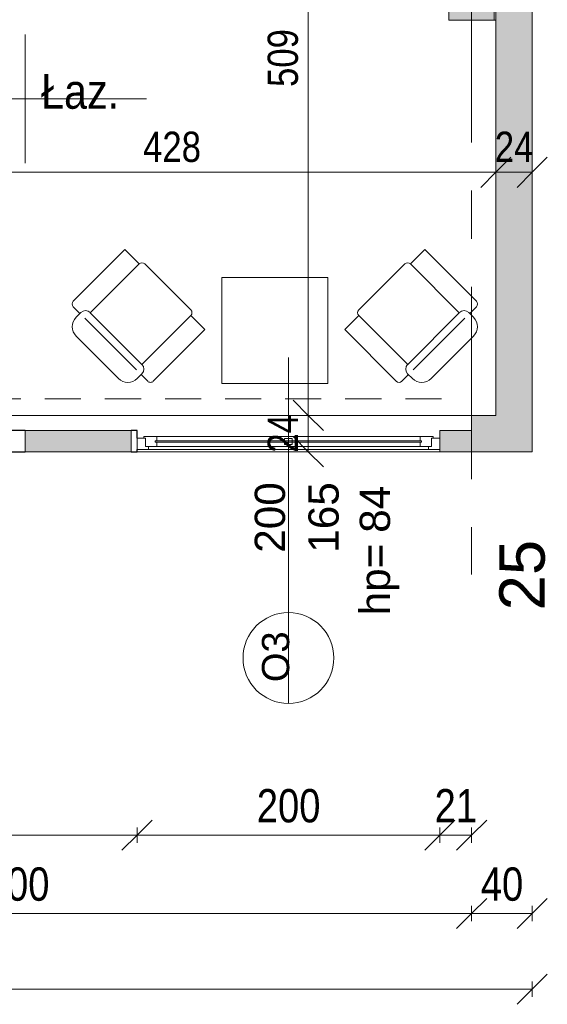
# Model space of a CAD drawing. Header units: centimetres. Extents: x -1631 to 21770, y -8842 to 3590.
# Tile 71 of 87: x 889 to 1237, y -257 to 394. Entities that reach past the tile are written whole.
import ezdxf

# ---------------------------------------------------------------- set-up
doc = ezdxf.new("R2010")
doc.units = ezdxf.units.CM
doc.linetypes.add('Oś', pattern=[222.25, 127, -31.75, 31.75, -31.75])
doc.linetypes.add('Ponad', pattern=[39.688, 23.813, -15.875])
for name, color, linetype, lineweight in [('A-ANNO-DIMS', 211, 'Continuous', 13), ('A-ANNO-DIMS-100', 211, 'Continuous', 13), ('A-AREA-IDEN', 2, 'Continuous', 13), ('A-FLOR-OVHD', 1, 'Ponad', 9), ('A-GLAZ', 151, 'Continuous', 13), ('A-GLAZ-IDEN', 152, 'Continuous', 13), ('A-WALL', 113, 'Continuous', 13), ('A-WALL-PATT', 111, 'Continuous', 13), ('I-FURN', 30, 'Continuous', 9), ('S-COLS', 52, 'Continuous', 13), ('S-GRID', 1, 'Continuous', 13), ('S-GRID-IDEN', 1, 'Continuous', 13)]:
    doc.layers.add(name, color=color, linetype=linetype, lineweight=lineweight)
doc.styles.add('Arial Narrow_1', font='ARIALN.TTF', dxfattribs={"height": 22})
doc.styles.add('Arial Narrow_5', font='ARIALN.TTF', dxfattribs={"height": 20})
doc.styles.add('Arial_10', font='arial.ttf', dxfattribs={"height": 20})
doc.styles.add('Arial_11', font='arial.ttf', dxfattribs={"width": 0.85, "height": 23})
doc.styles.add('Arial_13', font='arial.ttf', dxfattribs={"height": 0.2})
doc.styles.add('Arial_7', font='arial.ttf', dxfattribs={"height": 30})
doc.styles.add('Arial_8', font='arial.ttf', dxfattribs={"height": 18})
doc.dimstyles.new('Diagonal_1_100__0_1_', dxfattribs={"dimscale": 30.48, "dimtxt": 22.515481, "dimasz": 0.656168, "dimexe": 0.164042, "dimexo": 0.0625, "dimgap": 0.065617, "dimtad": 1, "dimdec": 1, "dimrnd": 0.1, "dimdsep": 46, "dimtxsty": 'Arial Narrow_1', "dimblk1": 'OBLIQUE', "dimblk2": 'OBLIQUE', "dimsah": 1, "dimcen": 0.09, "dimazin": 0, "dimtfac": 1, "dimtdec": 4, "dimtix": 1, "dimtmove": 0, "dimatfit": 3, "dimfxl": 0, "dimtvp": 1, "dimtolj": 1, "dimtzin": 0, "dimarcsym": 0})
doc.dimstyles.new('Diagonal_1_100__0__wewnętrzne_1', dxfattribs={"dimscale": 30.48, "dimtxt": 20.468619, "dimasz": 0.656168, "dimexe": 0.164042, "dimexo": 0.0625, "dimgap": 0.032808, "dimtad": 1, "dimdec": 0, "dimdsep": 46, "dimtxsty": 'Arial Narrow_5', "dimblk1": 'OBLIQUE', "dimblk2": 'OBLIQUE', "dimsah": 1, "dimcen": 0.09, "dimazin": 0, "dimtfac": 1, "dimtdec": 4, "dimtix": 1, "dimtmove": 0, "dimatfit": 3, "dimfxl": 0, "dimtvp": 1, "dimtolj": 1, "dimtzin": 0, "dimarcsym": 0})
doc.dimstyles.new('Diagonal_1_100__0__wewnętrzne_2', dxfattribs={"dimscale": 30.48, "dimtxt": 20.468619, "dimasz": 0.656168, "dimexe": 0.164042, "dimexo": 0.0625, "dimgap": 0.032808, "dimtad": 1, "dimdec": 0, "dimdsep": 46, "dimtxsty": 'Arial Narrow_5', "dimblk1": 'OBLIQUE', "dimblk2": 'OBLIQUE', "dimsah": 1, "dimcen": 0.09, "dimazin": 0, "dimtfac": 1, "dimtdec": 4, "dimtix": 1, "dimtmove": 2, "dimatfit": 3, "dimfxl": 0, "dimtvp": 1, "dimtolj": 1, "dimtzin": 0, "dimarcsym": 0})

# ---------------------------------------------------------------- blocks, each defined once
blk = doc.blocks.new('M_Concrete-Square-Column - 300 x 300mm-1794509-5_piętro III __10_50 m_ - stan projektowany')
at = {"layer": 'S-COLS', "lineweight": 9}
blk.add_hatch(color=254, dxfattribs=at).paths.add_polyline_path([(15, -15), (15, 15), (-15, 15), (-15, -15)], flags=0)
for p, q in [((15, 15), (-15, 15)), ((-15, 15), (-15, -15)), ((15, -15), (15, 15)), ((-15, -15), (15, -15))]:
    blk.add_line(p, q, dxfattribs=at)
blk = doc.blocks.new('Blat - Blat-1285693-5_piętro III __10_50 m_ - stan projektowany')
at = {"layer": 'I-FURN'}
for p, q in [((0, 70), (0, 0)), ((70, 70), (0, 70)), ((70, 0), (70, 70)), ((0, 0), (70, 0))]:
    blk.add_line(p, q, dxfattribs=at)
blk = doc.blocks.new('fotel - kanapa-2455244-5_piętro III __10_50 m_ - stan projektowany')
at = {"layer": 'I-FURN'}
for p, q in [((-43.88, 33.89), (-4.28, 33.89)), ((-52.65, 21.53), (-58.79, 21.53)), ((-52.65, 20.72), (-52.65, 25.11)), ((-48.26, 21.53), (0, 21.53)), ((4.5, 25.11), (4.5, 20.72)), ((4.59, 21.53), (10.73, 21.53)), ((-61.42, -29.29), (-61.42, 18.9)), ((-48.26, 16.34), (-48.26, -29.29)), ((0, 16.34), (-48.26, 16.34)), ((0, 16.34), (0, -29.29)), ((13.36, 18.9), (13.36, -29.29)), ((-48.26, -29.29), (-61.42, -29.29)), ((-2.63, -31.93), (-45.63, -31.93)), ((13.36, -29.29), (0, -29.29))]:
    blk.add_line(p, q, dxfattribs=at)
for centre, radius, start, end in [((-43.88, 25.11), 8.77, 90, 180), ((-4.28, 25.11), 8.77, 0, 90), ((-58.79, 18.9), 2.63, 90, 180), ((-48.26, 20.72), 4.39, 180, 270), ((0.11, 20.72), 4.39, 270, 360), ((10.73, 18.9), 2.63, 360, 90), ((-45.63, -29.29), 2.63, 180, 270), ((-2.63, -29.29), 2.63, 270, 0)]:
    blk.add_arc(centre, radius, start, end, dxfattribs=at)
blk = doc.blocks.new('fotel - kanapa-2455383-5_piętro III __10_50 m_ - stan projektowany')
at = {"layer": 'I-FURN'}
for p, q in [((-61.42, 29.29), (-61.42, -18.9)), ((-48.26, 29.29), (-61.42, 29.29)), ((-48.26, -16.34), (-48.26, 29.29)), ((-2.63, 31.93), (-45.63, 31.93)), ((0, -16.34), (0, 29.29)), ((13.36, 29.29), (0, 29.29)), ((13.36, -18.9), (13.36, 29.29)), ((0, -16.34), (-48.26, -16.34)), ((-52.65, -21.53), (-58.79, -21.53)), ((-52.65, -20.72), (-52.65, -25.11)), ((-48.26, -21.53), (0, -21.53)), ((4.5, -25.11), (4.5, -20.72)), ((4.59, -21.53), (10.73, -21.53)), ((-43.88, -33.89), (-4.28, -33.89))]:
    blk.add_line(p, q, dxfattribs=at)
for centre, radius, start, end in [((-45.63, 29.29), 2.63, 90, 180), ((-2.63, 29.29), 2.63, 360, 90), ((-58.79, -18.9), 2.63, 180, 270), ((-48.26, -20.72), 4.39, 90, 180), ((0.11, -20.72), 4.39, 0, 90), ((10.73, -18.9), 2.63, 270, 0), ((-43.88, -25.11), 8.77, 180, 270), ((-4.28, -25.11), 8.77, 270, 360)]:
    blk.add_arc(centre, radius, start, end, dxfattribs=at)
blk = doc.blocks.new('Okno - automatyczna etykieta - 200x165 _projektowane_-2623157-5_piętro III __10_50 m_ - stan projektowany')
at = {"layer": 'A-GLAZ'}
for p, q in [((-92.5, 5.5), (-100, 5.5)), ((-100, 5.5), (-100, -2)), ((-100, 5.5), (100, 5.5)), ((-87, 3.5), (-94.5, 3.5)), ((-94.5, 3.5), (-94.5, -2)), ((-94.5, -2), (-94.5, 3.5)), ((-94.5, 3.5), (-92.5, 3.5)), ((-92.5, 3.5), (-92.5, 5.5)), ((92.5, 5.5), (-92.5, 5.5)), ((88, 0.75), (-88, 0.75)), ((-88, 0.75), (-88, -0.25)), ((-88, -0.25), (-88, 0.75)), ((-88, 0.75), (-87, 0.75)), ((-87, 0.75), (-87, 3.5)), ((87, 3.5), (-87, 3.5)), ((2.5, 2.25), (-2.5, 2.25)), ((-2.5, 2.25), (-2.5, -1.75)), ((2.5, -1.75), (2.5, 2.25)), ((94.5, 3.5), (87, 3.5)), ((87, 3.5), (87, 0.75)), ((87, 0.75), (88, 0.75)), ((88, -0.25), (88, 0.75)), ((88, 0.75), (88, -0.25)), ((100, 5.5), (92.5, 5.5)), ((92.5, 5.5), (92.5, 3.5)), ((92.5, 3.5), (94.5, 3.5)), ((94.5, -2), (94.5, 3.5)), ((94.5, 3.5), (94.5, -2)), ((100, -2), (100, 5.5)), ((-100, -2), (-94.5, -2)), ((-94.5, -2), (-95.5, -2)), ((-95.5, -2), (-95.5, -3)), ((-95.5, -3), (-87, -3)), ((-88, -0.25), (88, -0.25)), ((-87, -0.25), (-88, -0.25)), ((-87, -3), (-87, -0.25)), ((87, -3), (-87, -3)), ((-2.5, -1.75), (2.5, -1.75)), ((87, -0.25), (87, -3)), ((88, -0.25), (87, -0.25)), ((87, -3), (95.5, -3)), ((95.5, -2), (94.5, -2)), ((94.5, -2), (100, -2)), ((95.5, -3), (95.5, -2))]:
    blk.add_line(p, q, dxfattribs=at)
blk = doc.blocks.new('DIMBLOCK1-5_piętro III __10_50 m_ - stan projektowany')
at = {"layer": 'A-ANNO-DIMS-100', "transparency": 16777216}
for p, q in [((-1252.62, -246.77), (-1242.62, -236.77)), ((1227.38, -246.77), (1237.38, -236.77)), ((-1252.62, -246.77), (-1262.62, -256.77)), ((-1252.62, -241.77), (-1252.62, -251.77)), ((-1252.62, -246.77), (-1252.62, -241.77)), ((-1252.62, -246.77), (1227.38, -246.77)), ((1227.38, -246.77), (1217.38, -256.77)), ((1227.38, -241.77), (1227.38, -251.77)), ((1227.38, -246.77), (1227.38, -241.77))]:
    blk.add_line(p, q, dxfattribs=at)
at = {"layer": 'A-ANNO-DIMS-100', "color": 0, "transparency": 16777216, "insert": (-40.5, -216.33), "char_height": 22, "width": 66.9031, "attachment_point": 1, "line_spacing_factor": 0.974696, "style": 'Arial Narrow_1'}
blk.add_mtext('2480', dxfattribs=at)
blk = doc.blocks.new('_Oblique')
at = {"color": 0, "linetype": 'ByBlock', "lineweight": -2}
blk.add_line((-0.5, -0.5), (0.5, 0.5), dxfattribs=at)
blk = doc.blocks.new('DIMBLOCK2-5_piętro III __10_50 m_ - stan projektowany')
at = {"layer": 'A-ANNO-DIMS-100', "transparency": 16777216}
for p, q in [((1187.38, -196.77), (1197.38, -186.77)), ((1227.38, -196.77), (1237.38, -186.77)), ((1187.38, -191.77), (1187.38, -201.77)), ((1187.38, -196.77), (1187.38, -191.77)), ((1227.38, -191.77), (1227.38, -201.77)), ((1227.38, -196.77), (1227.38, -191.77)), ((1187.38, -196.77), (1177.38, -206.77)), ((1227.38, -196.77), (1187.38, -196.77)), ((1227.38, -196.77), (1217.38, -206.77))]:
    blk.add_line(p, q, dxfattribs=at)
at = {"layer": 'A-ANNO-DIMS-100', "color": 0, "transparency": 16777216, "insert": (1193.44, -166.33), "char_height": 22, "width": 33.4516, "attachment_point": 1, "line_spacing_factor": 0.974696, "style": 'Arial Narrow_1'}
blk.add_mtext('40', dxfattribs=at)
blk = doc.blocks.new('DIMBLOCK3-5_piętro III __10_50 m_ - stan projektowany')
at = {"layer": 'A-ANNO-DIMS-100', "transparency": 16777216}
for p, q in [((587.38, -196.77), (597.38, -186.77)), ((1187.38, -196.77), (1197.38, -186.77)), ((587.38, -191.77), (587.38, -201.77)), ((587.38, -196.77), (587.38, -191.77)), ((1187.38, -191.77), (1187.38, -201.77)), ((1187.38, -196.77), (1187.38, -191.77)), ((587.38, -196.77), (577.38, -206.77)), ((1187.38, -196.77), (587.38, -196.77)), ((1187.38, -196.77), (1177.38, -206.77))]:
    blk.add_line(p, q, dxfattribs=at)
at = {"layer": 'A-ANNO-DIMS-100', "color": 0, "transparency": 16777216, "insert": (866.47, -166.33), "char_height": 22, "width": 50.1774, "attachment_point": 1, "line_spacing_factor": 0.974696, "style": 'Arial Narrow_1'}
blk.add_mtext('600', dxfattribs=at)
blk = doc.blocks.new('DIMBLOCK57-5_piętro III __10_50 m_ - stan projektowany')
at = {"layer": 'A-ANNO-DIMS-100', "transparency": 16777216}
for p, q in [((1079.48, 132.33), (1069.48, 142.33)), ((1084.48, 132.33), (1074.48, 132.33)), ((1079.48, 108.33), (1079.48, 132.33)), ((1079.48, 132.33), (1089.48, 122.33)), ((1079.48, 132.33), (1084.48, 132.33)), ((1079.48, 108.33), (1069.48, 118.33)), ((1084.48, 108.33), (1074.48, 108.33)), ((1079.48, 108.33), (1089.48, 98.33)), ((1079.48, 108.33), (1084.48, 108.33))]:
    blk.add_line(p, q, dxfattribs=at)
at = {"layer": 'A-ANNO-DIMS-100', "color": 0, "transparency": 16777216, "insert": (1052.64, 107.65), "char_height": 20, "width": 30.4105, "attachment_point": 1, "rotation": 90, "line_spacing_factor": 0.974696, "style": 'Arial Narrow_5'}
blk.add_mtext('24', dxfattribs=at)
blk = doc.blocks.new('DIMBLOCK58-5_piętro III __10_50 m_ - stan projektowany')
at = {"layer": 'A-ANNO-DIMS-100', "transparency": 16777216}
for p, q in [((1079.48, 640.83), (1069.48, 650.83)), ((1074.48, 640.83), (1084.48, 640.83)), ((1079.48, 640.83), (1074.48, 640.83)), ((1079.48, 132.33), (1079.48, 640.83)), ((1079.48, 640.83), (1089.48, 630.83)), ((1079.48, 132.33), (1069.48, 142.33)), ((1084.48, 132.33), (1074.48, 132.33)), ((1079.48, 132.33), (1089.48, 122.33)), ((1079.48, 132.33), (1084.48, 132.33))]:
    blk.add_line(p, q, dxfattribs=at)
at = {"layer": 'A-ANNO-DIMS-100', "color": 0, "transparency": 16777216, "insert": (1052.64, 349.28), "char_height": 20, "width": 45.6158, "attachment_point": 1, "rotation": 90, "line_spacing_factor": 0.974696, "style": 'Arial Narrow_5'}
blk.add_mtext('509', dxfattribs=at)
blk = doc.blocks.new('METKA_POMIESZCZENIA2 - Rozbudowana krótka - bez ramki-2403173-5_piętro III __10_50 m_ - stan projektowany')
at = {"layer": 'A-AREA-IDEN'}
for p, q in [((0, 0.425), (0, 0)), ((0.0976, 0), (-0.8, 0)), ((-0.8, 0), (0.8, 0)), ((0, 0), (0, -0.425))]:
    blk.add_line(p, q, dxfattribs=at)
blk = doc.blocks.new('DIMBLOCK161-5_piętro III __10_50 m_ - stan projektowany')
at = {"layer": 'A-ANNO-DIMS-100', "transparency": 16777216}
for p, q in [((1203.38, 292.9), (1213.38, 302.9)), ((1227.38, 292.9), (1237.38, 302.9)), ((1203.38, 292.9), (1193.38, 282.9)), ((1203.38, 287.9), (1203.38, 297.9)), ((1227.38, 292.9), (1203.38, 292.9)), ((1203.38, 292.9), (1203.38, 287.9)), ((1227.38, 292.9), (1217.38, 282.9)), ((1227.38, 287.9), (1227.38, 297.9)), ((1227.38, 292.9), (1227.38, 287.9))]:
    blk.add_line(p, q, dxfattribs=at)
at = {"layer": 'A-ANNO-DIMS-100', "color": 0, "transparency": 16777216, "insert": (1202.71, 319.75), "char_height": 20, "width": 30.4105, "attachment_point": 1, "line_spacing_factor": 0.974696, "style": 'Arial Narrow_5'}
blk.add_mtext('24', dxfattribs=at)
blk = doc.blocks.new('DIMBLOCK162-5_piętro III __10_50 m_ - stan projektowany')
at = {"layer": 'A-ANNO-DIMS-100', "transparency": 16777216}
for p, q in [((775.38, 292.9), (785.38, 302.9)), ((1203.38, 292.9), (1213.38, 302.9)), ((775.38, 292.9), (765.38, 282.9)), ((775.38, 287.9), (775.38, 297.9)), ((1203.38, 292.9), (775.38, 292.9)), ((775.38, 292.9), (775.38, 287.9)), ((1203.38, 292.9), (1193.38, 282.9)), ((1203.38, 287.9), (1203.38, 297.9)), ((1203.38, 292.9), (1203.38, 287.9))]:
    blk.add_line(p, q, dxfattribs=at)
at = {"layer": 'A-ANNO-DIMS-100', "color": 0, "transparency": 16777216, "insert": (970.37, 319.75), "char_height": 20, "width": 45.6158, "attachment_point": 1, "line_spacing_factor": 0.974696, "style": 'Arial Narrow_5'}
blk.add_mtext('428', dxfattribs=at)
blk = doc.blocks.new('DIMBLOCK252-5_piętro III __10_50 m_ - stan projektowany')
at = {"layer": 'A-ANNO-DIMS-100', "transparency": 16777216}
for p, q in [((1166.38, -145.01), (1176.38, -135.01)), ((1187.38, -145.01), (1197.38, -135.01)), ((1166.38, -140.01), (1166.38, -150.01)), ((1166.38, -145.01), (1166.38, -140.01)), ((1187.38, -140.01), (1187.38, -150.01)), ((1187.38, -145.01), (1187.38, -140.01)), ((1166.38, -145.01), (1156.38, -155.01)), ((1187.38, -145.01), (1166.38, -145.01)), ((1187.38, -145.01), (1177.38, -155.01))]:
    blk.add_line(p, q, dxfattribs=at)
at = {"layer": 'A-ANNO-DIMS-100', "color": 0, "transparency": 16777216, "insert": (1162.94, -114.57), "char_height": 22, "width": 33.4516, "attachment_point": 1, "line_spacing_factor": 0.974696, "style": 'Arial Narrow_1'}
blk.add_mtext('21', dxfattribs=at)
blk = doc.blocks.new('DIMBLOCK253-5_piętro III __10_50 m_ - stan projektowany')
at = {"layer": 'A-ANNO-DIMS-100', "transparency": 16777216}
for p, q in [((966.38, -145.01), (976.38, -135.01)), ((1166.38, -145.01), (1176.38, -135.01)), ((966.38, -140.01), (966.38, -150.01)), ((966.38, -145.01), (966.38, -140.01)), ((1166.38, -140.01), (1166.38, -150.01)), ((1166.38, -145.01), (1166.38, -140.01)), ((966.38, -145.01), (956.38, -155.01)), ((1166.38, -145.01), (966.38, -145.01)), ((1166.38, -145.01), (1156.38, -155.01))]:
    blk.add_line(p, q, dxfattribs=at)
at = {"layer": 'A-ANNO-DIMS-100', "color": 0, "transparency": 16777216, "insert": (1045.47, -114.57), "char_height": 22, "width": 50.1774, "attachment_point": 1, "line_spacing_factor": 0.974696, "style": 'Arial Narrow_1'}
blk.add_mtext('200', dxfattribs=at)
blk = doc.blocks.new('DIMBLOCK254-5_piętro III __10_50 m_ - stan projektowany')
at = {"layer": 'A-ANNO-DIMS-100', "transparency": 16777216}
for p, q in [((487.38, -145.01), (497.38, -135.01)), ((966.38, -145.01), (976.38, -135.01)), ((487.38, -140.01), (487.38, -150.01)), ((487.38, -145.01), (487.38, -140.01)), ((966.38, -140.01), (966.38, -150.01)), ((966.38, -145.01), (966.38, -140.01)), ((487.38, -145.01), (477.38, -155.01)), ((966.38, -145.01), (487.38, -145.01)), ((966.38, -145.01), (956.38, -155.01))]:
    blk.add_line(p, q, dxfattribs=at)
at = {"layer": 'A-ANNO-DIMS-100', "color": 0, "transparency": 16777216, "insert": (705.97, -114.57), "char_height": 22, "width": 50.1774, "attachment_point": 1, "line_spacing_factor": 0.974696, "style": 'Arial Narrow_1'}
blk.add_mtext('479', dxfattribs=at)
blk = doc.blocks.new('Okno_LD_typ 100 - metka _ wys_parapetu-2491833-5_piętro III __10_50 m_ - stan projektowany')
at = {"layer": 'A-GLAZ-IDEN'}
blk.add_line((0, 1.8925), (0, -0.3919), dxfattribs=at)
blk.add_circle((0, -0.0919), 0.3, dxfattribs=at)
at = {"layer": 'A-GLAZ-IDEN', "insert": (0.4711, 0.6634), "char_height": 0.2, "width": 0.48783, "attachment_point": 3, "rotation": 90, "line_spacing_factor": 0.936439, "style": 'Arial_13', "bg_fill": 3, "box_fill_scale": 1.25, "bg_fill_color": 256, "bg_fill_true_color": 13158600, "bg_fill_transparency": 0}
blk.add_mtext('\\pt1.27,2.54,3.81,5.08,6.35,7.62,8.89,10.16,11.43,12.7,13.97,15.24,16.51,17.78,19.05,20.32,21.59,22.86,24.13,25.4,26.67,27.94,29.21,30.48,31.75,33.02,34.29,35.56,36.83,38.1,39.37,40.64;hp= ', dxfattribs=at)

msp = doc.modelspace()

# ---------------------------------------------------------------- hatches: boundary and pattern name
at = {"layer": 'A-WALL-PATT'}
h = msp.add_hatch(color=9, dxfattribs=at)
h.paths.add_polyline_path([(1203.38, 393.33), (1227.38, 393.33), (1227.38, 423.33), (1203.38, 423.33), (1203.38, 419.08)], flags=0)
h.paths.add_polyline_path([(1203.38, 633.33), (1227.38, 633.33), (1227.38, 663.33), (1203.38, 663.33)], flags=0)
h.paths.add_polyline_path([(1227.38, 873.33), (1227.38, 903.33), (1203.38, 903.33), (1203.38, 873.33)], flags=0)
h.paths.add_polyline_path([(1203.38, 1113.33), (1227.38, 1113.33), (1227.38, 1143.33), (1203.38, 1143.33)], flags=0)
h.paths.add_polyline_path([(1227.38, 1353.33), (1227.38, 1383.33), (1203.38, 1383.33), (1203.38, 1353.33)], flags=0)
h.paths.add_polyline_path([(1227.38, 1593.33), (1227.38, 1623.33), (1203.38, 1623.33), (1203.38, 1593.33)], flags=0)
h.paths.add_polyline_path([(1227.38, 1833.33), (1227.38, 1863.33), (1203.38, 1863.33), (1203.38, 1833.33)], flags=0)
h.paths.add_polyline_path([(1227.38, 2073.33), (1227.38, 2103.33), (1203.38, 2103.33), (1203.38, 2073.33)], flags=0)
h.paths.add_polyline_path([(1203.38, 2313.33), (1227.38, 2313.33), (1227.38, 2343.33), (1203.38, 2343.33)], flags=0)
h.paths.add_polyline_path([(1227.38, 2553.33), (1227.38, 2583.33), (1203.38, 2583.33), (1203.38, 2553.33)], flags=0)
h.paths.add_polyline_path([(1227.38, 2793.33), (1227.38, 2824.33), (1203.38, 2824.33), (1203.38, 2793.33)], flags=0)
for points in [[(1227.38, 132.33), (1227.38, 393.33), (1203.38, 393.33), (1203.38, 132.33)], [(1187.38, 108.33), (1227.38, 108.33), (1227.38, 132.33), (1187.38, 132.33), (1187.38, 122.33)]]:
    msp.add_hatch(color=9, dxfattribs=at).paths.add_polyline_path(points, flags=0)
h = msp.add_hatch(color=9, dxfattribs=at)
h.paths.add_polyline_path([(667.38, 108.33), (702.38, 108.33), (702.38, 122.33), (667.38, 122.33)], flags=0)
h.paths.add_polyline_path([(892.38, 108.33), (962.38, 108.33), (962.38, 122.33), (892.38, 122.33)], flags=0)
h.paths.add_polyline_path([(1166.38, 108.33), (1187.38, 108.33), (1187.38, 122.33), (1166.38, 122.33), (1166.38, 109.83)], flags=0)

# ---------------------------------------------------------------- linework, layer by layer
at = {"layer": 'A-FLOR-OVHD'}
msp.add_line((667.38, 143.33), (1172.38, 143.33), dxfattribs=at)
at = {"layer": 'A-WALL', "lineweight": 9}
for p, q in [((1203.38, 423.33), (1203.38, 132.33)), ((1227.38, 108.33), (1227.38, 423.33)), ((1202.38, 393.33), (1203.38, 393.33)), ((775.38, 132.33), (1203.38, 132.33)), ((1187.38, 132.33), (1187.38, 122.33)), ((962.38, 122.33), (892.38, 122.33)), ((1187.38, 122.33), (1166.38, 122.33)), ((1166.38, 122.33), (1166.38, 117.33)), ((892.38, 108.33), (962.38, 108.33)), ((1227.38, 108.33), (966.38, 108.33)), ((1166.38, 109.83), (1166.38, 108.33))]:
    msp.add_line(p, q, dxfattribs=at)
at = {"layer": 'A-WALL', "color": 7, "lineweight": 25}
for p, q in [((892.38, 122.33), (702.38, 122.33)), ((966.38, 122.33), (962.38, 122.33)), ((966.38, 117.33), (966.38, 122.33)), ((702.38, 108.33), (892.38, 108.33)), ((962.38, 108.33), (966.38, 108.33)), ((966.38, 108.33), (966.38, 109.83))]:
    msp.add_line(p, q, dxfattribs=at)
at = {"layer": 'A-WALL'}
for p, q in [((892.38, 122.33), (892.38, 108.33)), ((962.38, 108.33), (962.38, 122.33))]:
    msp.add_line(p, q, dxfattribs=at)
at = {"layer": 'S-GRID', "linetype": 'Oś'}
msp.add_line((1187.38, 2884.27), (1187.38, 27.13), dxfattribs=at)

# ---------------------------------------------------------------- block references
at = {"layer": 'A-AREA-IDEN', "xscale": 99.99999999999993, "yscale": 99.99999999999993, "zscale": 99.99999999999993}
msp.add_blockref('METKA_POMIESZCZENIA2 - Rozbudowana krótka - bez ramki-2403173-5_piętro III __10_50 m_ - stan projektowany', (892.54, 341.34), dxfattribs=at)
at = {"layer": 'A-GLAZ', "rotation": 180}
msp.add_blockref('Okno - automatyczna etykieta - 200x165 _projektowane_-2623157-5_piętro III __10_50 m_ - stan projektowany', (1066.38, 115.33), dxfattribs=at)
at = {"layer": 'I-FURN'}
for name, p, rotation in [('fotel - kanapa-2455244-5_piętro III __10_50 m_ - stan projektowany', (947.05, 211.68), 134.9999999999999), ('fotel - kanapa-2455383-5_piętro III __10_50 m_ - stan projektowany', (1167.71, 211.68), 45.00000000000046), ('Blat - Blat-1285693-5_piętro III __10_50 m_ - stan projektowany', (1022.38, 223.43), 269.9999999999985)]:
    msp.add_blockref(name, p, dxfattribs=dict(at, rotation=rotation))
at = {"layer": 'S-COLS', "lineweight": 9}
msp.add_blockref('M_Concrete-Square-Column - 300 x 300mm-1794509-5_piętro III __10_50 m_ - stan projektowany', (1187.38, 408.33), dxfattribs=at)

# ---------------------------------------------------------------- texts
at = {"layer": 'A-AREA-IDEN', "insert": (902.97, 334.56), "char_height": 23, "width": 51.765, "attachment_point": 7, "line_spacing_factor": 0.936439, "style": 'Arial_11'}
msp.add_mtext('\\pt84.99995,169.9999,255.00008,340.00003,424.99998,509.99993,595.00011,680.00006,765.00001,849.99996,934.99991,1020.00009,1105.00004,1189.99999,1274.99994,1359.99989,1445.00007,1530.00002,1614.99997,1699.99992,1785.0001,1870.00005,1955,2039.99995,2124.9999,2210.00008,2295.00003,2379.99998,2464.99993,2550.00011,2635.00006,2720.00001;Łaz.', dxfattribs=at)
at = {"layer": 'S-GRID-IDEN', "insert": (1220.88, 26.79), "char_height": 30, "width": 48.3, "attachment_point": 5, "rotation": 90, "line_spacing_factor": 0.936439, "style": 'Arial_7'}
msp.add_mtext('\\pt126.9999,254.0001,381,507.9999,635.0001,762,888.9999,1016.0001,1143,1269.9999,1397.0001,1524,1650.9999,1778.0001,1905,2031.9999,2159.0001,2286,2412.9999,2540.0001,2667,2793.9999,2921.0001,3048,3174.9999,3302.0001,3429,3555.9999,3683.0001,3810,3936.9999,4064.0001;25', dxfattribs=at)

# ---------------------------------------------------------------- dimensions: what is measured, and where the dimension line sits
at = {"layer": 'A-ANNO-DIMS'}
dim = msp.add_linear_dim(base=(1079.48404441, 640.82555458), p1=(1084.48404441, 132.32555458), p2=(1074.48404441, 640.82555458), angle=90, dimstyle='Diagonal_1_100__0__wewnętrzne_2', override={"dimpost": '<>', "dimfxl": 508.598319}, dxfattribs=at)
dim.commit()
dim.dimension.update_dxf_attribs({"geometry": 'DIMBLOCK58-5_piętro III __10_50 m_ - stan projektowany', "text_midpoint": (1065.96920075, 372.08843011), "dimtype": 160, "text_rotation": 90})
for base, p1, p2, dimstyle, override, picture, middle in [((775.38, 292.9), (1203.38, 287.9), (775.38, 287.9), 'Diagonal_1_100__0__wewnętrzne_1', {"dimpost": '<>', "dimfxl": 428}, 'DIMBLOCK162-5_piętro III __10_50 m_ - stan projektowany', (989.38, 304.11)), ((1203.38, 292.9), (1227.38, 287.9), (1203.38, 287.9), 'Diagonal_1_100__0__wewnętrzne_1', {"dimpost": '<>', "dimfxl": 24}, 'DIMBLOCK161-5_piętro III __10_50 m_ - stan projektowany', (1215.38, 303.94)), ((587.38, -196.77), (1187.38, -191.77), (587.38, -191.77), 'Diagonal_1_100__0_1_', {"dimpost": '<>', "dimfxl": 600}, 'DIMBLOCK3-5_piętro III __10_50 m_ - stan projektowany', (887.38, -183.53)), ((1187.38, -196.77), (1227.38, -191.77), (1187.38, -191.77), 'Diagonal_1_100__0_1_', {"dimpost": '<>', "dimfxl": 40}, 'DIMBLOCK2-5_piętro III __10_50 m_ - stan projektowany', (1207.38, -183.53)), ((1227.38, -246.77), (-1252.62, -241.77), (1227.38, -241.77), 'Diagonal_1_100__0_1_', {"dimpost": '<>', "dimfxl": 2480}, 'DIMBLOCK1-5_piętro III __10_50 m_ - stan projektowany', (-12.62, -233.53))]:
    dim = msp.add_linear_dim(base=base, p1=p1, p2=p2, dimstyle=dimstyle, override=override, dxfattribs=at)
    dim.commit()
    dim.dimension.update_dxf_attribs({"geometry": picture, "text_midpoint": middle})
for base, p1, p2, angle, dimstyle, override, picture, middle in [((1079.48, 132.33), (1084.48, 108.33), (1084.48, 132.33), 90, 'Diagonal_1_100__0__wewnętrzne_1', {"dimpost": '<>', "dimfxl": 24}, 'DIMBLOCK57-5_piętro III __10_50 m_ - stan projektowany', (1068.44, 120.33)), ((487.38, -145.01), (966.38, -140.01), (487.38, -140.01), 0, 'Diagonal_1_100__0_1_', {"dimpost": '<>', "dimfxl": 479}, 'DIMBLOCK254-5_piętro III __10_50 m_ - stan projektowany', (726.88, -131.77)), ((966.38, -145.01), (1166.38, -140.01), (966.38, -140.01), 0, 'Diagonal_1_100__0_1_', {"dimpost": '<>', "dimfxl": 200}, 'DIMBLOCK253-5_piętro III __10_50 m_ - stan projektowany', (1066.38, -131.77)), ((1166.38, -145.01), (1187.38, -140.01), (1166.38, -140.01), 0, 'Diagonal_1_100__0_1_', {"dimpost": '<>', "dimfxl": 21}, 'DIMBLOCK252-5_piętro III __10_50 m_ - stan projektowany', (1176.88, -131.96))]:
    dim = msp.add_linear_dim(base=base, p1=p1, p2=p2, angle=angle, dimstyle=dimstyle, override=override, dxfattribs=at)
    dim.commit()
    dim.dimension.update_dxf_attribs({"geometry": picture, "text_midpoint": middle})

# ---------------------------------------------------------------- next in the draw order: block references
at = {"layer": 'A-GLAZ-IDEN', "xscale": 99.99999999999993, "yscale": 99.99999999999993, "zscale": 99.99999999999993}
msp.add_blockref('Okno_LD_typ 100 - metka _ wys_parapetu-2491833-5_piętro III __10_50 m_ - stan projektowany', (1066.38, -18.79), dxfattribs=at)

# ---------------------------------------------------------------- next in the draw order: texts
at = {"layer": 'A-GLAZ-IDEN', "rotation": 90, "line_spacing_factor": 0.936439}
for s, insert, char_height, width, attachment_point, style in [('\\pt127,254,381,508,635,762,889,1016,1143,1270,1397,1524,1651,1778,1905,2032,2159,2286,2413,2540,2667,2794,2921,3048,3175,3302,3429,3556,3683,3810,3937,4064;200', (1054.26, 64.84), 20, 48.3, 5, 'Arial_10'), ('\\pt127,254,381,508,635,762,889,1016,1143,1270,1397,1524,1651,1778,1905,2032,2159,2286,2413,2540,2667,2794,2921,3048,3175,3302,3429,3556,3683,3810,3937,4064;165', (1089.7, 64.84), 20, 48.3, 5, 'Arial_10'), ('\\pt127,254,381,508,635,762,889,1016,1143,1270,1397,1524,1651,1778,1905,2032,2159,2286,2413,2540,2667,2794,2921,3048,3175,3302,3429,3556,3683,3810,3937,4064;84', (1113.49, 54.73), 20, 32.4, 1, 'Arial_10'), ('\\pt127.00008,253.99998,381.00006,507.99996,635.00004,761.99994,889.00002,1015.99992,1143,1270.00008,1396.99998,1524.00006,1650.99996,1778.00004,1904.99994,2032.00002,2158.99992,2286,2413.00008,2539.99998,2667.00006,2793.99996,2921.00004,3047.99994,3175.00002,3301.99992,3429,3556.00008,3682.99998,3810.00006,3936.99996,4064.00004;O3', (1057.99, -27.17), 18, 33.7, 5, 'Arial_8')]:
    msp.add_mtext(s, dxfattribs=dict(at, insert=insert, char_height=char_height, width=width, attachment_point=attachment_point, style=style))

doc.saveas('drawing.dxf')
